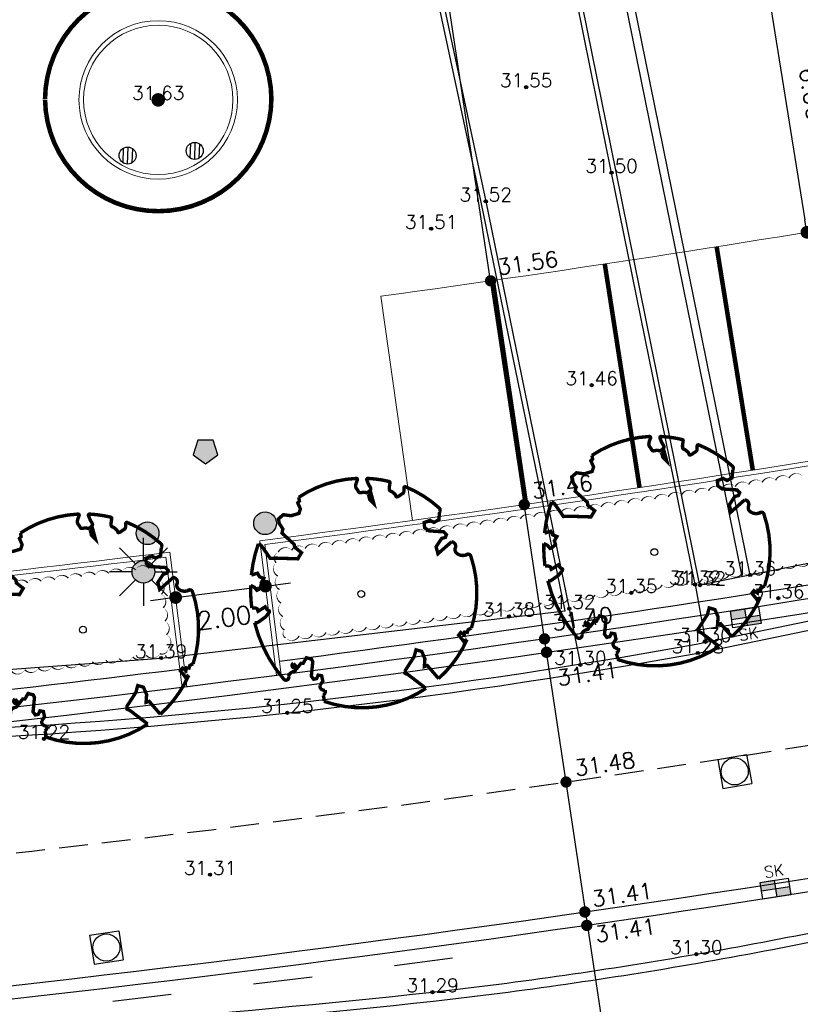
# Model space of a CAD drawing. Header units: metres. Extents: x 202952 to 203755, y 348879 to 349702.
# Tile 25 of 82: x 203232 to 203249, y 349342 to 349364. Entities that reach past the tile are written whole.
import ezdxf
from ezdxf.enums import TextEntityAlignment as Align

# ---------------------------------------------------------------- set-up
doc = ezdxf.new("R2010")
doc.units = ezdxf.units.M
doc.linetypes.add('1-200 HIDDEN', pattern=[0.9525, 0.635, -0.3175])
doc.linetypes.add('PH 1-1 STREEP', pattern=[2, 1, -1])
for name, color, linetype in [('PH-BEST-GRONDSPOT HANDHAVEN', 7, 'Continuous'), ('PH-INM-BOOM-HANDHAVEN', 96, 'Continuous'), ('PH-INM-HOOGTE', 20, 'Continuous'), ('PH-INM-HOOGTEPUNT', 20, 'Continuous'), ('PH-INM-KANTVERHARDING', 253, 'Continuous'), ('PH-NIEUW-AAND-DPROF', 1, 'Continuous'), ('PH-NIEUW-BAND-20-30', 115, 'Continuous'), ('PH-NIEUW-GRONDSPOT', 7, 'Continuous'), ('PH-NIEUW-HEKWERK', 115, '1-200 HEKWERK'), ('PH-NIEUW-HOOGTES', 170, 'Continuous'), ('PH-NIEUW-KUNSTOBJECT', 7, 'Continuous'), ('PH-NIEUW-KUNSTWERK- CARNAVAL', 6, '1-200 HEKWERK'), ('PH-NIEUW-LICHTMAST-HOUT', 40, 'Continuous'), ('PH-NIEUW-LICHTMAST-KROMMAST', 40, 'Continuous'), ('PH-NIEUW-MAATVOERING', 2, 'Continuous'), ('PH-ONTWERP-WEGAS', 2, '1-200 HIDDEN'), ('PH-RIO-KOLK', 7, 'Continuous'), ('PH-RIO-PUTRAND-AANBRENGEN', 7, 'Continuous')]:
    doc.layers.add(name, color=color, linetype=linetype)
for name, color, linetype, transparency in [('PH-NIEUW-AFSCHEIDING MATERIAAL PARKEERVAK', 115, 'PH 1-1 STREEP', 0.5), ('PH-NIEUW-BEPLANTING- OMRANDING', 115, 'Continuous', 0.5), ('PH-NIEUW-BEPLANTING-BOOM', 98, 'Continuous', 0.4), ('PH-NIEUW-BEPLANTING-HAAG', 115, '1-200 BLOKHAAG', 0.5)]:
    doc.layers.add(name, color=color, linetype=linetype, transparency=transparency)
doc.layers.add('PH-NIEUW-AFSCHEIDING PARKEERVAK MAATVOERING', color=115, linetype='Continuous', lineweight=5)
doc.layers.add('PH-NIEUW-OPSLUITBAND-10', color=115, linetype='Continuous', lineweight=18)
doc.styles.add('1-200', font='romans.shx', dxfattribs={"height": 0.4})
doc.styles.add('ISO', font='ISO')
doc.styles.add('ROMANS', font='romans.shx')
doc.linetypes.add('1-200 BLOKHAAG', pattern='A,0,-0.035,[1,Gras.shx,S=5,R=0,X=0,Y=0.0025],-0.475', length=0.51)
doc.linetypes.add('1-200 HEKWERK', pattern='A,1.5,-0.4,["X",ROMANS,S=0.24,R=0,X=-0.275,Y=-0.12],-0.05', length=1.95)
doc.dimstyles.new('BEMATING200', dxfattribs={"dimtxt": 0.4, "dimasz": 0.28, "dimexe": 0.5, "dimexo": 0.1, "dimgap": 0.4, "dimtad": 1, "dimlfac": -0.1, "dimzin": 0, "dimdsep": 46, "dimtxsty": '1-200', "dimblk": 'DOT', "dimcen": 0.09, "dimclrd": 8, "dimclre": 8, "dimclrt": 256, "dimadec": 3, "dimazin": 0, "dimtfac": 1, "dimtmove": 2, "dimatfit": 3, "dimfxl": 1, "dimtolj": 1, "dimtzin": 0, "dimarcsym": 0})

# ---------------------------------------------------------------- blocks, each defined once
blk = doc.blocks.new('GRONDSPOT')
at = {"ltscale": 0.2}
for points in [[(203358.374, 349364.54), (203358.363, 349364.223)], [(203358.475, 349364.566), (203358.462, 349364.191)], [(203358.574, 349364.533), (203358.563, 349364.216)]]:
    blk.add_lwpolyline(points, dxfattribs=at)
blk.add_circle((203358.469, 349364.378), 0.188)
blk = doc.blocks.new('*U22')
at = {"const_width": 0.03}
blk.add_lwpolyline([(0.0865, 0.9424), (0.0882, 0.9444), (0.0899, 0.9462), (0.0915, 0.9478), (0.093, 0.9493), (0.0945, 0.9508), (0.096, 0.9523), (0.0974, 0.9539), (0.0989, 0.9558), (0.1003, 0.9579), (0.1016, 0.9604), (0.1026, 0.9635), (0.1033, 0.9672), (0.1035, 0.9716), (0.103, 0.9769), (0.1018, 0.9832), (0.0951, 1.0069, -0.52938), (0.1058, 1.0198, -0.087139), (0.4437, 0.9249, -0.372341), (0.4569, 0.8945), (0.4708, 0.8238), (0.436, 0.7892), (0.3984, 0.7971), (0.3534, 0.7633), (0.3706, 0.7205), (0.4172, 0.7055), (0.5424, 0.7342), (0.5729, 0.7174), (0.5699, 0.6905), (0.5414, 0.6729), (0.5154, 0.5883), (0.5486, 0.534), (0.6336, 0.6693, -0.504641), (0.6812, 0.6279, 0.331948), (0.7087, 0.5842, 0.282008), (0.7986, 0.6008), (0.7914, 0.597, -0.512156), (0.8325, 0.5967, -0.16076), (1.0189, -0.0112), (0.9955, -0.0338), (0.9953, -0.0588), (0.9724, -0.063), (0.9752, -0.0876), (0.9396, -0.0761), (0.9288, -0.1038), (0.9728, -0.1331), (0.9865, -0.1439), (1.0107, -0.1198, -0.106371), (0.8681, -0.5221), (0.7411, -0.4402), (0.7175, -0.4564), (0.7025, -0.389), (0.6572, -0.3347), (0.6047, -0.3352), (0.6059, -0.398), (0.5661, -0.5355), (0.5721, -0.5618), (0.601, -0.5659), (0.786, -0.6366, -0.236298), (-0.045, -1.0027, 0.159625), (-0.0694, -0.954, 0.350802), (-0.063, -0.9056, -0.504641), (-0.12, -0.8786), (-0.1061, -0.834), (-0.1295, -0.7925), (-0.1603, -0.7956), (-0.165, -0.8288), (-0.1884, -0.8423), (-0.2161, -0.8211), (-0.24, -0.695), (-0.2582, -0.6767), (-0.3044, -0.6782), (-0.3172, -0.733), (-0.3361, -0.7389), (-0.3538, -0.7846), (-0.4007, -0.7595, 0.733583), (-0.3835, -0.7945, -0.861625), (-0.374, -0.8255, 0.279978), (-0.4086, -0.8785), (-0.4072, -0.8805, -0.827056), (-0.4416, -0.9165, -0.116774), (-0.8304, -0.5113), (-0.8229, -0.5098), (-0.8167, -0.5081), (-0.8118, -0.5062), (-0.8079, -0.504), (-0.8049, -0.5018), (-0.8026, -0.4995), (-0.8009, -0.4972), (-0.7535, -0.4368), (-0.7525, -0.4347), (-0.7517, -0.4327), (-0.751, -0.4307), (-0.7503, -0.4287), (-0.7497, -0.4266), (-0.7489, -0.4245), (-0.7481, -0.4222), (-0.747, -0.4198), (-0.7457, -0.4171), (-0.7443, -0.4142), (-0.7427, -0.4112), (-0.741, -0.408), (-0.7394, -0.4048), (-0.7378, -0.4015), (-0.7364, -0.3982), (-0.7352, -0.3949), (-0.7342, -0.3918), (-0.7335, -0.3887), (-0.7331, -0.3858), (-0.733, -0.3831), (-0.7332, -0.3807), (-0.7336, -0.3786), (-0.7343, -0.3768), (-0.7353, -0.3754), (-0.7365, -0.3745), (-0.738, -0.3738), (-0.7397, -0.3735), (-0.7416, -0.3732), (-0.7436, -0.3731), (-0.7458, -0.3729), (-0.7481, -0.3725), (-0.7504, -0.372), (-0.7528, -0.3711), (-0.7552, -0.37), (-0.7577, -0.3686), (-0.7602, -0.367), (-0.7627, -0.3652), (-0.7653, -0.3633), (-0.7679, -0.3612), (-0.7706, -0.3591), (-0.7733, -0.357), (-0.776, -0.3548), (-0.7787, -0.3525), (-0.7813, -0.35), (-0.8299, -0.4057), (-0.8323, -0.403), (-0.8346, -0.4), (-0.8366, -0.3969), (-0.8385, -0.3935), (-0.8407, -0.3903), (-0.8438, -0.3875), (-0.8483, -0.3856), (-0.8548, -0.3849), (-0.8637, -0.3857), (-0.8758, -0.3885), (-0.8914, -0.3935, -0.040997), (-0.9582, -0.2054), (-0.9235, -0.2114), (-0.8925, -0.2313), (-0.876, -0.2163), (-0.8562, -0.1854), (-0.8752, -0.1563), (-0.8646, -0.1134), (-0.904, -0.1102), (-0.9304, -0.0846), (-0.9784, -0.116, -0.05814), (-0.9976, 0.1658), (-0.9704, 0.1604), (-0.8597, 0.0728), (-0.8119, 0.0894), (-0.6256, 0.1385), (-0.6098, 0.2), (-0.6818, 0.2287), (-0.6928, 0.2523), (-0.8243, 0.3168), (-0.8272, 0.3537), (-0.8716, 0.3914), (-0.8897, 0.428), (-0.8593, 0.4757), (-0.7915, 0.4863), (-0.7299, 0.5265), (-0.7292, 0.568), (-0.7676, 0.6133), (-0.7574, 0.6324), (-0.7726, 0.662, -0.13428), (-0.3328, 0.967, -0.541727), (-0.3193, 0.9566), (-0.3215, 0.9279), (-0.3211, 0.913), (-0.319, 0.9015), (-0.3158, 0.893), (-0.3116, 0.8867), (-0.307, 0.8821), (-0.3021, 0.8784), (-0.2974, 0.8752), (-0.2931, 0.8718), (-0.2892, 0.8684), (-0.2856, 0.865), (-0.2823, 0.8618), (-0.2791, 0.859), (-0.2759, 0.8567), (-0.2728, 0.8551), (-0.2695, 0.8543), (-0.266, 0.8545), (-0.2623, 0.8554), (-0.2585, 0.8569), (-0.2545, 0.8589), (-0.2505, 0.861), (-0.2463, 0.8633), (-0.2421, 0.8653), (-0.2379, 0.8671), (-0.2336, 0.8684), (-0.2294, 0.8693), (-0.2252, 0.87), (-0.2211, 0.8706), (-0.2171, 0.8712), (-0.2132, 0.8719), (-0.2096, 0.873), (-0.2061, 0.8744), (-0.2029, 0.8764), (-0.1999, 0.8789), (-0.1972, 0.8817), (-0.1947, 0.8848), (-0.1926, 0.8648), (-0.1881, 0.8597), (-0.1668, 0.8236), (-0.1221, 0.7992), (-0.1854, 0.9016), (-0.1842, 0.9047), (-0.1834, 0.9077), (-0.183, 0.9107), (-0.1832, 0.9136), (-0.1839, 0.9166), (-0.1854, 0.9195), (-0.1875, 0.9226), (-0.1905, 0.9258), (-0.1943, 0.9293), (-0.1988, 0.9333), (-0.2041, 0.9381), (-0.2099, 0.9438), (-0.2164, 0.9507), (-0.2235, 0.959), (-0.2399, 0.9802, -0.543104), (-0.2342, 0.9962, -0.046766), (-0.0468, 1.0235, -0.385168), (-0.0363, 1.0149), (-0.0305, 0.9765), (-0.0276, 0.9645), (-0.0243, 0.9561), (-0.0208, 0.9506), (-0.017, 0.9475), (-0.0132, 0.9459), (-0.0093, 0.9454), (-0.0055, 0.9452), (-0.0017, 0.9448), (0.0019, 0.9441), (0.0054, 0.9431), (0.0088, 0.942), (0.0122, 0.9407), (0.0154, 0.9393), (0.0186, 0.9379), (0.0217, 0.9364), (0.0248, 0.935), (0.0278, 0.9335), (0.0307, 0.9321), (0.0334, 0.9306), (0.036, 0.9291), (0.0383, 0.9275), (0.0404, 0.9259), (0.0422, 0.9241), (0.0438, 0.9223), (0.0451, 0.9204), (0.0462, 0.9185), (0.0473, 0.9168), (0.0483, 0.9152), (0.0494, 0.9138), (0.0506, 0.9128), (0.0521, 0.9121), (0.0537, 0.9118), (0.0556, 0.912), (0.0577, 0.9126), (0.06, 0.9135), (0.0623, 0.9148), (0.0647, 0.9165), (0.0672, 0.9184), (0.0696, 0.9207), (0.0719, 0.9232), (0.0742, 0.926), (0.0765, 0.9288), (0.0787, 0.9318), (0.0807, 0.9346), (0.0827, 0.9374), (0.0847, 0.94)], format="xyb", close=True, dxfattribs=at)
blk.add_circle((0, 0), 0.03)
blk = doc.blocks.new('houten lichtmast')
at = {"layer": 'PH-NIEUW-LICHTMAST-HOUT'}
blk.add_hatch(color=256, dxfattribs=at).paths.add_polyline_path([(0.679, 0.51, 1), (0.821, 0.99, 1)])
at = {"layer": 'PH-NIEUW-LICHTMAST-KROMMAST', "color": 9, "flags": 128}
for points in [[(0.75, 1), (0.75, 1.5)], [(0.573, 0.927), (0.22, 1.28)], [(0.927, 0.927), (1.28, 1.28)], [(0.5, 0.75), (0, 0.75)], [(1, 0.75), (1.5, 0.75)], [(0.573, 0.573), (0.22, 0.22)], [(0.75, 0.5), (0.75, 0)], [(0.927, 0.573), (1.28, 0.22)]]:
    blk.add_lwpolyline(points, dxfattribs=at)
at = {"layer": 'PH-NIEUW-LICHTMAST-KROMMAST', "color": 9}
blk.add_circle((0.75, 0.75), 0.25, dxfattribs=at)
blk = doc.blocks.new('MARKER', base_point=(45, 10))
at = {"color": 0}
for radius in [0.35, 0.25]:
    blk.add_circle((45, 10), radius, dxfattribs=at)
at = {"color": 0, "style": 'ISO'}
blk.add_attdef('MARKER', (45.6, 10), '', height=0.9, dxfattribs=at)
blk = doc.blocks.new('*U14')
at = {"const_width": 0.1}
blk.add_lwpolyline([(-2.5, 0.004, 0.990403), (2.5, 0.03, 0.990403), (-2.5, 0.018)], format="xyb", dxfattribs=at)
at = {"linetype": 'Continuous', "const_width": 0.15}
blk.add_lwpolyline([(-0.075, 0, 1), (0.075, 0, 1)], format="xyb", close=True, dxfattribs=at)
blk = doc.blocks.new('*U41')
h = blk.add_hatch(color=256)
h.paths.add_polyline_path([(0, 0.374), (-0.315, 0.374), (-0.315, 0.187), (0, 0.187)])
h.paths.add_polyline_path([(0, 0.187), (0, 0), (0.315, 0), (0.315, 0.187)])
blk.add_lwpolyline([(0.315, 0), (-0.315, 0), (-0.315, 0.374), (0.315, 0.374)], close=True)
for points in [[(-0.315, 0.374), (0, 0.374), (0, 0)], [(-0.315, 0.187), (0.315, 0.187)]]:
    blk.add_lwpolyline(points)
at = {"style": 'ROMANS'}
blk.add_attdef('SK', (-0.193, 0.454), '', height=0.25, dxfattribs=at)
blk = doc.blocks.new('*U36')
h = blk.add_hatch(color=256)
h.paths.add_polyline_path([(0, 0.374), (-0.315, 0.374), (-0.315, 0.187), (0, 0.187)])
h.paths.add_polyline_path([(0, 0.187), (0, 0), (0.315, 0), (0.315, 0.187)])
blk.add_lwpolyline([(0.315, 0), (-0.315, 0), (-0.315, 0.374), (0.315, 0.374)], close=True)
for points in [[(-0.315, 0.374), (0, 0.374), (0, 0)], [(-0.315, 0.187), (0.315, 0.187)]]:
    blk.add_lwpolyline(points)
at = {"style": 'ROMANS'}
blk.add_attdef('SK', (-0.214, -0.31), '', height=0.25, dxfattribs=at)
blk = doc.blocks.new('_Dot')
at = {"color": 0, "linetype": 'ByBlock', "lineweight": -2}
blk.add_line((-0.5, 0), (-1, 0), dxfattribs=at)
at = {"color": 0, "linetype": 'ByBlock', "const_width": 0.5}
blk.add_lwpolyline([(-0.25, 0, 1), (0.25, 0, 1)], format="xyb", close=True, dxfattribs=at)
blk = doc.blocks.new('*D71')
at = {"layer": 'Defpoints', "color": 0, "transparency": 16777216}
for p in [(203248.435, 349365.005), (203249.388, 349359.082), (203249.388, 349359.082)]:
    blk.add_point(p, dxfattribs=at)
at = {"layer": 'PH-NIEUW-MAATVOERING', "color": 8, "lineweight": -2, "transparency": 16777216}
blk.add_line((203248.48, 349364.728), (203249.344, 349359.358), dxfattribs=at)
at = {"layer": 'PH-NIEUW-MAATVOERING', "color": 8, "lineweight": -2, "transparency": 16777216, "xscale": 0.28, "yscale": 0.28, "zscale": 0.28}
for p, rotation in [((203248.435, 349365.005), 99.14177824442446), ((203249.388, 349359.082), 279.1417782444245)]:
    blk.add_blockref('_Dot', p, dxfattribs=dict(at, rotation=rotation))
at = {"layer": 'PH-NIEUW-MAATVOERING', "transparency": 16777216, "insert": (203249.504, 349362.139), "char_height": 0.4, "attachment_point": 5, "rotation": 279.1418, "style": '1-200'}
blk.add_mtext('\\A1;6.00', dxfattribs=at)
blk = doc.blocks.new('*D76')
at = {"layer": 'Defpoints', "color": 0, "transparency": 16777216}
for p in [(203237.302, 349352.266), (203235.318, 349352.015), (203237.429, 349351.263)]:
    blk.add_point(p, dxfattribs=at)
at = {"layer": 'PH-NIEUW-MAATVOERING', "color": 8, "lineweight": -2, "transparency": 16777216}
for p, q in [((203235.445, 349351.012), (203237.429, 349351.263)), ((203237.707, 349351.299), (203237.984, 349351.334)), ((203235.167, 349350.977), (203234.889, 349350.942))]:
    blk.add_line(p, q, dxfattribs=at)
at = {"layer": 'PH-NIEUW-MAATVOERING', "color": 8, "lineweight": -2, "transparency": 16777216, "xscale": 0.28, "yscale": 0.28, "zscale": 0.28}
for p, rotation in [((203237.429, 349351.263), 187.2151055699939), ((203235.445, 349351.012), 7.215105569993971)]:
    blk.add_blockref('_Dot', p, dxfattribs=dict(at, rotation=rotation))
at = {"layer": 'PH-NIEUW-MAATVOERING', "transparency": 16777216, "insert": (203236.519, 349350.564), "char_height": 0.4, "attachment_point": 5, "rotation": 7.2151, "style": '1-200'}
blk.add_mtext('\\A1;2.00', dxfattribs=at)
blk = doc.blocks.new('*U26')
for p, q in [((-0.325, 0.325), (-0.325, -0.325)), ((-0.325, 0.325), (0.325, 0.325)), ((0.325, 0.325), (0.325, -0.325)), ((-0.325, -0.325), (0.325, -0.325))]:
    blk.add_line(p, q)
blk.add_circle((0, 0), 0.3)

msp = doc.modelspace()

# ---------------------------------------------------------------- hatches: boundary and pattern name
at = {"layer": 'PH-NIEUW-GRONDSPOT'}
h = msp.add_hatch(color=40, dxfattribs=at)
h.dxf.hatch_style = 1
edge = h.paths.add_edge_path()
edge.add_arc((203234.826, 349352.431), 0.25, 0, 360)
edge = h.paths.add_edge_path()
edge.add_arc((203237.419, 349352.652), 0.25, 0, 360)
at = {"layer": 'PH-NIEUW-KUNSTWERK- CARNAVAL', "ltscale": 0.2, "true_color": 0x9bb8d3, "transparency": 33554687}
h = msp.add_hatch(color=9, dxfattribs=at)
h.dxf.hatch_style = 1
h.paths.add_polyline_path([(203236.103, 349353.966), (203236.377, 349354.165), (203236.272, 349354.487), (203235.934, 349354.487), (203235.829, 349354.165)])

# ---------------------------------------------------------------- linework, layer by layer
at = {"layer": 'PH-INM-KANTVERHARDING'}
for p, q in [((203247.96, 349351.473), (203244.951, 349366.274)), ((203248.136, 349351.509), (203245.128, 349366.31))]:
    msp.add_line(p, q, dxfattribs=at)
at = {"layer": 'PH-INM-KANTVERHARDING', "flags": 128}
for points in [[(203246.918, 349351.298), (203245.074, 349360.398), (203243.059, 349370.358)], [(203247.016, 349351.317), (203245.172, 349360.418), (203243.157, 349370.378)], [(203240.224, 349369.436), (203242.295, 349359.765), (203244.141, 349350.765)], [(203252.949, 349352.472), (203247.026, 349351.285)], [(203246.918, 349351.298), (203247.149, 349350.032)], [(203244.141, 349350.765), (203244.385, 349349.525)]]:
    msp.add_lwpolyline(points, dxfattribs=at)
at = {"layer": 'PH-INM-KANTVERHARDING'}
msp.add_lwpolyline([(203240.489, 349367.719), (203230.723, 349365.812), (203219.731, 349363.746), (203208.426, 349361.513), (203206.695, 349349.448), (203207.903, 349347.825), (203217.895, 349348.522), (203225.062, 349348.925), (203235.123, 349349.674), (203244.048, 349350.721), (203242.197, 349359.744), (203240.126, 349369.416)], dxfattribs=at)
at = {"layer": 'PH-INM-KANTVERHARDING', "flags": 128}
for points in [[(203217.025, 349334.585, -0.461272), (203221.482, 349340.772), (203226.933, 349341.138, 0.012257), (203241.12, 349342.292, 0.014651), (203246.946, 349343.132, 0.014836), (203252.785, 349344.328), (203259.827, 349345.789), (203269.789, 349347.841), (203280.366, 349350.022), (203291.686, 349352.366, -0.40296), (203292.316, 349351.992)], [(203217.155, 349334.634), (203217.215, 349334.649, -0.460144), (203221.497, 349340.573), (203226.945, 349340.939, 0.012257), (203241.142, 349342.093, 0.014653), (203246.98, 349342.935, 0.014829), (203252.828, 349344.133), (203259.868, 349345.593), (203269.829, 349347.645), (203280.406, 349349.826), (203291.73, 349352.171, -0.404918), (203292.123, 349351.939, -0.210866)], [(203207.905, 349346.598), (203218.252, 349347.258), (203229.358, 349348.022, 0.034889), (203246.941, 349349.982), (203252.791, 349351.19, 0.452769), (203253.058, 349351.513, 0.214159)]]:
    msp.add_lwpolyline(points, format="xyb", dxfattribs=at)
at = {"layer": 'PH-INM-KANTVERHARDING'}
msp.add_lwpolyline([(203207.893, 349346.389), (203218.265, 349347.058), (203229.369, 349347.823, 0.034889), (203246.979, 349349.785), (203252.816, 349350.992, 0.206717)], format="xyb", dxfattribs=at)
at = {"layer": 'PH-NIEUW-AAND-DPROF'}
for points in [[(203244.069, 349346.934), (203240.518, 349370.518)], [(203245.366, 349338.318), (203244.069, 349346.934)]]:
    msp.add_lwpolyline(points, dxfattribs=at)
at = {"layer": 'PH-NIEUW-AFSCHEIDING MATERIAAL PARKEERVAK', "ltscale": 0.2, "transparency": 33554687, "const_width": 0.1}
for points in [[(203247.395, 349358.763), (203248.194, 349353.827)], [(203244.924, 349358.382), (203245.692, 349353.441)], [(203242.451, 349358.017), (203243.187, 349353.071)]]:
    msp.add_lwpolyline(points, dxfattribs=at)
at = {"layer": 'PH-NIEUW-AFSCHEIDING PARKEERVAK MAATVOERING', "lineweight": 13}
msp.add_lwpolyline([(203239.975, 349357.667), (203240.68, 349352.717)], dxfattribs=at)
msp.add_arc((203186.486, 349745.698), 391.7, 277.8486, 281.63765, dxfattribs=at)
at = {"layer": 'PH-NIEUW-BAND-20-30'}
for points in [[(203276.082, 349356.062), (203267.115, 349354.215, -0.036433), (203209.435, 349346.657)], [(203267.785, 349347.819, -0.028188), (203222.514, 349341.199)]]:
    msp.add_lwpolyline(points, format="xyb", dxfattribs=at)
for radius, start, end in [(400, 273.29144, 281.63765), (405.8, 275.08974, 281.54814)]:
    msp.add_arc((203186.486, 349745.698), radius, start, end, dxfattribs=at)
at = {"layer": 'PH-NIEUW-BEPLANTING- OMRANDING'}
for points in [[(203249.289, 349353.697, 0, 0.03, 0.520567), (203248.993, 349353.65, 0, 0.03, 0.520567), (203248.696, 349353.602, 0, 0.03, 0.520567), (203248.4, 349353.556, 0, 0.03, 0.520567), (203248.104, 349353.509, 0, 0.03, 0.520567), (203247.807, 349353.462, 0, 0.03, 0.520567), (203247.511, 349353.416, 0, 0.03, 0.520567), (203247.214, 349353.37, 0, 0.03, 0.520567), (203246.918, 349353.324, 0, 0.03, 0.520567), (203246.621, 349353.279, 0, 0.03, 0.520567), (203246.325, 349353.234, 0, 0.03, 0.520567), (203246.028, 349353.188, 0, 0.03, 0.520567), (203245.732, 349353.144, 0, 0.03, 0.520567), (203245.435, 349353.099, 0, 0.03, 0.520567), (203245.138, 349353.054, 0, 0.03, 0.520567), (203244.842, 349353.01, 0, 0.03, 0.520567), (203244.545, 349352.966, 0, 0.03, 0.520567), (203244.248, 349352.923, 0, 0.03, 0.520567), (203243.951, 349352.879, 0, 0.03, 0.520567), (203243.654, 349352.836, 0, 0.03, 0.520567), (203243.357, 349352.793, 0, 0.03, 0.520567), (203243.06, 349352.75, 0, 0.03, 0.520567), (203242.764, 349352.707, 0, 0.03, 0.520567), (203242.467, 349352.665, 0, 0.03, 0.520567), (203242.17, 349352.622, 0, 0.03, 0.520567), (203241.872, 349352.581, 0, 0.03, 0.520567), (203241.575, 349352.539, 0, 0.03, 0.520567), (203241.278, 349352.497, 0, 0.03, 0.520567), (203240.981, 349352.456, 0, 0.03, 0.520567), (203240.684, 349352.415, 0, 0.03, 0.520567), (203240.387, 349352.374, 0, 0.03, 0.520567), (203240.09, 349352.333, 0, 0.03, 0.520567), (203239.792, 349352.293, 0, 0.03, 0.520567), (203239.495, 349352.253, 0, 0.03, 0.520567), (203239.198, 349352.213, 0, 0.03, 0.520567), (203238.9, 349352.173, 0, 0.03, 0.520567), (203238.603, 349352.134, 0, 0.03, 0.520567), (203238.305, 349352.094, 0, 0.03, 0.520567), (203238.008, 349352.055, 0, 0.03, 0.520567), (203237.711, 349352.017, 0, 0.03, 0.520567), (203237.664, 349351.783, 0, 0.03, 0.520567), (203237.702, 349351.486, 0, 0.03, 0.520567), (203237.739, 349351.188, 0, 0.03, 0.520567), (203237.776, 349350.89, 0, 0.03, 0.520567), (203237.813, 349350.593, 0, 0.03, 0.520567), (203237.85, 349350.295, 0, 0.03, 0.520567), (203237.872, 349350.122, 0, 0.03, 0.520567), (203238.169, 349350.16, 0, 0.03, 0.520567), (203238.467, 349350.199, 0, 0.03, 0.520567), (203238.764, 349350.239, 0, 0.03, 0.520567), (203239.062, 349350.278, 0, 0.03, 0.520567), (203239.359, 349350.318, 0, 0.03, 0.520567), (203239.656, 349350.357, 0, 0.03, 0.520567), (203239.954, 349350.398, 0, 0.03, 0.520567), (203240.251, 349350.438, 0, 0.03, 0.520567), (203240.548, 349350.478, 0, 0.03, 0.520567), (203240.846, 349350.519, 0, 0.03, 0.520567), (203241.143, 349350.56, 0, 0.03, 0.520567), (203241.44, 349350.601, 0, 0.03, 0.520567), (203241.737, 349350.643, 0, 0.03, 0.520567), (203242.034, 349350.685, 0, 0.03, 0.520567), (203242.331, 349350.726, 0, 0.03, 0.520567), (203242.628, 349350.769, 0, 0.03, 0.520567), (203242.925, 349350.811, 0, 0.03, 0.520567), (203243.222, 349350.853, 0, 0.03, 0.520567), (203243.519, 349350.896, 0, 0.03, 0.520567), (203243.816, 349350.939, 0, 0.03, 0.520567), (203244.113, 349350.982, 0, 0.03, 0.520567), (203244.41, 349351.026, 0, 0.03, 0.520567), (203244.706, 349351.07, 0, 0.03, 0.520567), (203245.003, 349351.113, 0, 0.03, 0.520567), (203245.3, 349351.158, 0, 0.03, 0.520567), (203245.597, 349351.202, 0, 0.03, 0.520567), (203245.893, 349351.246, 0, 0.03, 0.520567), (203246.19, 349351.291, 0, 0.03, 0.520567), (203246.487, 349351.336, 0, 0.03, 0.520567), (203246.783, 349351.382, 0, 0.03, 0.520567), (203247.08, 349351.427, 0, 0.03, 0.520567), (203247.376, 349351.473, 0, 0.03, 0.520567), (203247.673, 349351.519, 0, 0.03, 0.520567), (203247.969, 349351.565, 0, 0.03, 0.520567), (203248.266, 349351.611, 0, 0.03, 0.520567), (203248.562, 349351.658, 0, 0.03, 0.520567), (203248.858, 349351.704, 0, 0.03, 0.520567), (203249.155, 349351.751, 0, 0.03, 0.520567), (203249.451, 349351.799, 0, 0.03, 0.520567)], [(203231.88, 349351.302, 0, 0.03, -0.520567), (203232.178, 349351.336, 0, 0.03, -0.520567), (203232.476, 349351.371, 0, 0.03, -0.520567), (203232.774, 349351.406, 0, 0.03, -0.520567), (203233.072, 349351.441, 0, 0.03, -0.520567), (203233.37, 349351.476, 0, 0.03, -0.520567), (203233.668, 349351.512, 0, 0.03, -0.520567), (203233.966, 349351.547, 0, 0.03, -0.520567), (203234.264, 349351.583, 0, 0.03, -0.520567), (203234.561, 349351.62, 0, 0.03, -0.520567), (203234.859, 349351.656, 0, 0.03, -0.520567), (203235.057, 349351.68, 0, 0.03, -0.520567), (203235.094, 349351.383, 0, 0.03, -0.520567), (203235.131, 349351.085, 0, 0.03, -0.520567), (203235.169, 349350.787, 0, 0.03, -0.520567), (203235.206, 349350.49, 0, 0.03, -0.520567), (203235.243, 349350.192, 0, 0.03, -0.520567), (203235.28, 349349.894, 0, 0.03, -0.520567), (203235.094, 349349.771, 0, 0.03, -0.520567), (203234.796, 349349.734, 0, 0.03, -0.520567), (203234.499, 349349.698, 0, 0.03, -0.520567), (203234.201, 349349.662, 0, 0.03, -0.520567), (203233.903, 349349.626, 0, 0.03, -0.520567), (203233.605, 349349.591, 0, 0.03, -0.520567), (203233.307, 349349.555, 0, 0.03, -0.520567), (203233.009, 349349.52, 0, 0.03, -0.520567), (203232.711, 349349.485, 0, 0.03, -0.520567), (203232.413, 349349.451, 0, 0.03, -0.520567), (203232.115, 349349.416, 0, 0.03, -0.520567), (203231.817, 349349.382, 0, 0.03, -0.520567)]]:
    msp.add_lwpolyline(points, format="xyseb", dxfattribs=at)
at = {"layer": 'PH-NIEUW-BEPLANTING-HAAG', "ltscale": 1.3, "flags": 128}
msp.add_lwpolyline([(203268.541, 349354.815), (203267.054, 349354.509, -0.018573), (203237.736, 349349.599)], format="xyb", dxfattribs=at)
at = {"layer": 'PH-NIEUW-BEPLANTING-HAAG', "ltscale": 1.3}
msp.add_lwpolyline([(203235.541, 349349.423, -0.016368), (203209.512, 349347.062, -0.016368)], format="xyb", dxfattribs=at)
at = {"layer": 'PH-NIEUW-GRONDSPOT'}
for centre in [(203237.419, 349352.652), (203234.826, 349352.431)]:
    msp.add_circle(centre, 0.25, dxfattribs=at)
at = {"layer": 'PH-NIEUW-HEKWERK', "ltscale": 0.5}
for points in [[(203241.564, 349343.046), (203240.276, 349342.873)], [(203237.167, 349342.473), (203238.457, 349342.63)], [(203234.055, 349342.09), (203235.346, 349342.247)]]:
    msp.add_lwpolyline(points, dxfattribs=at)
at = {"layer": 'PH-NIEUW-HOOGTES', "const_width": 0.125}
for points in [[(203242.359, 349358.055, 1), (203242.444, 349357.964, 1)], [(203243.103, 349353.111, 1), (203243.189, 349353.02, 1)], [(203243.55, 349350.144, 1), (203243.635, 349350.053, 1)], [(203243.595, 349349.848, 1), (203243.68, 349349.756, 1)], [(203244.027, 349346.98, 1), (203244.112, 349346.889, 1)], [(203244.441, 349344.11, 1), (203244.526, 349344.018, 1)], [(203244.484, 349343.813, 1), (203244.569, 349343.721, 1)]]:
    msp.add_lwpolyline(points, format="xyb", close=True, dxfattribs=at)
at = {"layer": 'PH-NIEUW-KUNSTOBJECT', "ltscale": 0.2}
msp.add_lwpolyline([(203236.103, 349353.966), (203236.377, 349354.165), (203236.272, 349354.487), (203235.934, 349354.487), (203235.829, 349354.165)], close=True, dxfattribs=at)
at = {"layer": 'PH-NIEUW-OPSLUITBAND-10'}
for p, q in [((203237.302, 349352.266), (203237.674, 349349.289)), ((203235.231, 349351.903), (203235.59, 349349.026)), ((203235.318, 349352.015), (203235.689, 349349.038)), ((203235.392, 349349.001), (203235.392, 349349.001))]:
    msp.add_line(p, q, dxfattribs=at)
for points in [[(203268.094, 349357.479), (203266.509, 349357.153, -0.018669), (203237.302, 349352.266)], [(203268.017, 349357.361), (203266.53, 349357.055, -0.018606), (203237.413, 349352.18), (203237.773, 349349.302)], [(203209.535, 349346.663), (203209.369, 349349.558, 0.016365), (203235.231, 349351.903)]]:
    msp.add_lwpolyline(points, format="xyb", dxfattribs=at)
msp.add_lwpolyline([(203237.971, 349349.328), (203237.971, 349349.327)], dxfattribs=at)
for radius in [1.75, 1.65]:
    msp.add_circle((203235.06, 349362.007), radius, dxfattribs=at)
msp.add_arc((203186.486, 349745.698), 396.7, 273.29146, 277.07067, dxfattribs=at)
at = {"layer": 'PH-ONTWERP-WEGAS'}
msp.add_lwpolyline([(203326.632, 349434.525, -0.321417), (203336.727, 349420.255), (203336.473, 349379.79, -0.354131), (203322.104, 349362.273), (203267.76, 349351.081, -0.039684), (203204.394, 349343.196), (203194.585, 349342.76, 0.101791), (203123.122, 349324.714)], format="xyb", dxfattribs=at)

# ---------------------------------------------------------------- block references
at = {"layer": 'PH-BEST-GRONDSPOT HANDHAVEN'}
for p in [(-122.603, -3.497), (-124.085, -3.601)]:
    msp.add_blockref('GRONDSPOT', p, dxfattribs=at)
at = {"layer": 'PH-INM-BOOM-HANDHAVEN'}
msp.add_blockref('*U14', (203235.06, 349362.007), dxfattribs=at)
at = {"layer": 'PH-INM-HOOGTEPUNT', "xscale": 0.1, "yscale": 0.1, "zscale": 0.1}
for p in [(203243.188, 349362.287, 31.548), (203235.06, 349362.007, 31.631), (203245.074, 349360.398, 31.504), (203242.295, 349359.765, 31.515), (203241.088, 349359.16, 31.51), (203244.634, 349355.703, 31.463), (203248.136, 349351.509, 31.358), (203246.918, 349351.298, 31.319), (203247.026, 349351.285, 31.318), (203245.509, 349351.115, 31.346), (203248.759, 349350.997, 31.361), (203244.141, 349350.765, 31.323), (203242.809, 349350.594, 31.381), (203247.149, 349350.032, 31.301), (203235.123, 349349.674, 31.391), (203246.979, 349349.785, 31.277), (203244.385, 349349.525, 31.297), (203237.912, 349348.464, 31.247), (203232.537, 349347.891, 31.219), (203236.205, 349344.887, 31.305), (203246.946, 349343.132, 31.302), (203241.12, 349342.292, 31.288)]:
    msp.add_blockref('MARKER', p, dxfattribs=at)
at = {"layer": 'PH-NIEUW-BEPLANTING-BOOM', "xscale": 2.5, "yscale": 2.5, "zscale": 2.5, "rotation": 343.4615725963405}
for p in [(203246.02, 349352.016), (203239.544, 349351.09), (203233.397, 349350.301)]:
    msp.add_blockref('*U22', p, dxfattribs=at)
at = {"layer": 'PH-NIEUW-LICHTMAST-HOUT'}
msp.add_blockref('houten lichtmast', (203233.982, 349350.829), dxfattribs=at)
at = {"layer": 'PH-RIO-KOLK'}
for name, p, rotation in [('*U36', (203248.066, 349350.392), 8.716436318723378), ('*U41', (203248.723, 349344.395), 8.768179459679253)]:
    msp.add_blockref(name, p, dxfattribs=dict(at, rotation=rotation)).add_auto_attribs({'SK': 'SK'})
at = {"layer": 'PH-RIO-PUTRAND-AANBRENGEN'}
for p, rotation in [((203247.794, 349347.17), 9.9194271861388), ((203233.915, 349343.278), 8.691002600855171)]:
    msp.add_blockref('*U26', p, dxfattribs=dict(at, rotation=rotation))

# ---------------------------------------------------------------- texts
at = {"layer": 'PH-INM-HOOGTE', "style": 'ROMANS'}
for s, p in [('31.55', (203243.188, 349362.287)), ('31.63', (203235.06, 349362.007)), ('31.50', (203245.074, 349360.398)), ('31.52', (203242.295, 349359.765)), ('31.51', (203241.088, 349359.16)), ('31.46', (203244.634, 349355.703)), ('31.36', (203248.136, 349351.509)), ('31.35', (203245.509, 349351.115)), ('31.32', (203246.918, 349351.298)), ('31.32', (203247.026, 349351.285)), ('31.36', (203248.759, 349350.997)), ('31.32', (203244.141, 349350.765)), ('31.38', (203242.809, 349350.594)), ('31.30', (203247.149, 349350.032)), ('31.39', (203235.123, 349349.674)), ('31.28', (203246.979, 349349.785)), ('31.30', (203244.385, 349349.525)), ('31.25', (203237.912, 349348.464)), ('31.22', (203232.537, 349347.891)), ('31.31', (203236.205, 349344.887)), ('31.30', (203246.946, 349343.132)), ('31.29', (203241.12, 349342.292))]:
    msp.add_text(s, height=0.3, dxfattribs=at).set_placement(p, align=Align.CENTER)
at = {"layer": 'PH-NIEUW-HOOGTES', "style": 'ROMANS'}
for s, p in [('31.56', (203242.578, 349358.133)), ('31.46', (203243.34, 349353.187)), ('31.40', (203243.787, 349350.272)), ('31.41', (203243.902, 349349.058)), ('31.48', (203244.283, 349347.065)), ('31.41', (203244.666, 349344.175)), ('31.41', (203244.736, 349343.39))]:
    msp.add_text(s, height=0.35, rotation=8.313, dxfattribs=at).set_placement(p)

# ---------------------------------------------------------------- dimensions: what is measured, and where the dimension line sits
at = {"layer": 'PH-NIEUW-MAATVOERING'}
dim = msp.add_aligned_dim(p1=(203248.435, 349365.005), p2=(203249.388, 349359.082), distance=0, dimstyle='BEMATING200', override={"dimtad": 3, "dimse1": 1, "dimse2": 1}, dxfattribs=at)
dim.commit()
dim.dimension.update_dxf_attribs({"geometry": '*D71', "text_midpoint": (203249.504, 349362.139)})
dim = msp.add_linear_dim(base=(203237.429, 349351.263), p1=(203235.318, 349352.015), p2=(203237.302, 349352.266), angle=7.2151, dimstyle='BEMATING200', override={"dimtad": 3, "dimse1": 1, "dimse2": 1}, dxfattribs=at)
dim.commit()
dim.dimension.update_dxf_attribs({"geometry": '*D76', "text_midpoint": (203236.519, 349350.564), "dimtype": 129})

doc.saveas('drawing.dxf')
